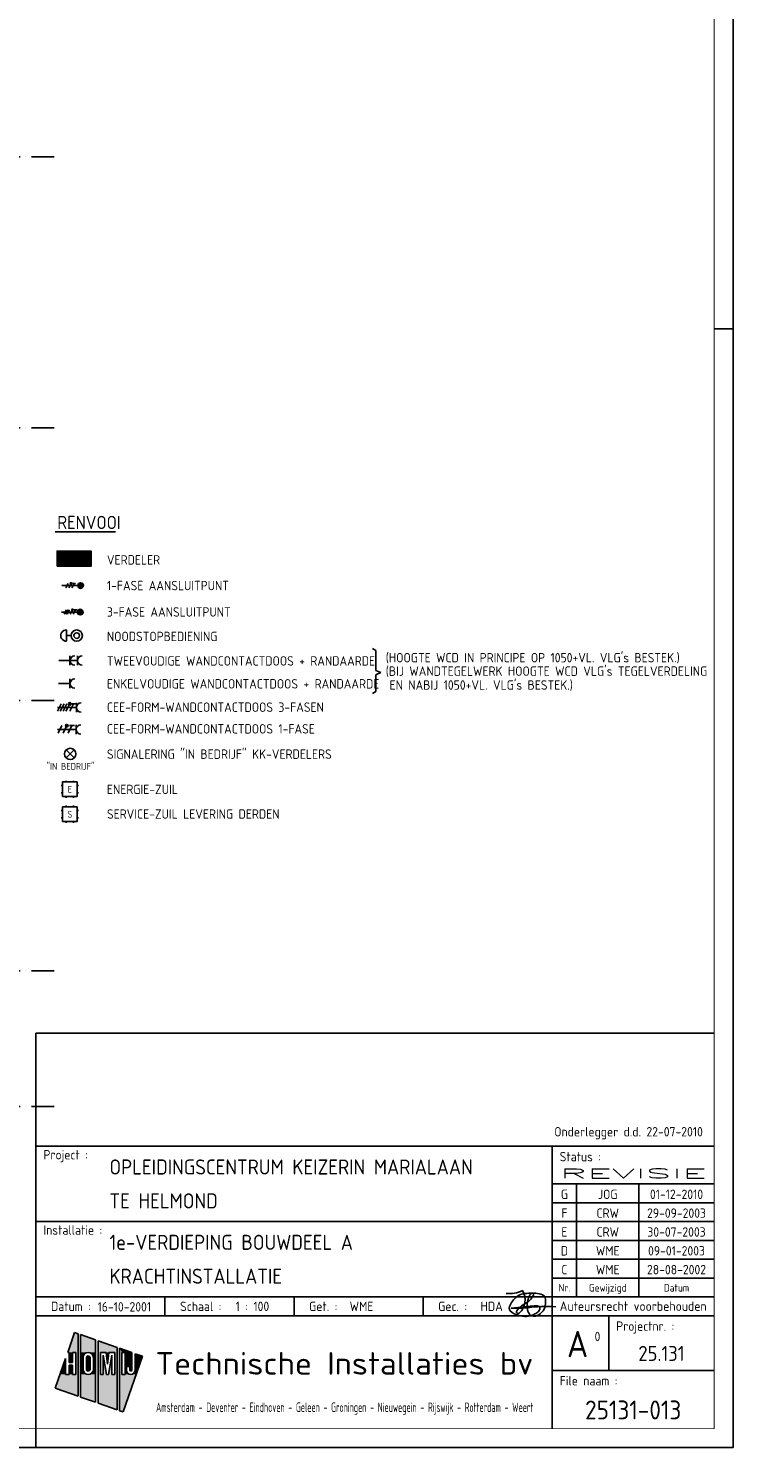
# Model space of a CAD drawing. Header units: millimetres. Extents: x -6587 to 112885, y 244 to 84344.
# Tile 29 of 50: x 93613 to 112885, y 244 to 37920. Entities that reach past the tile are written whole.
import ezdxf
from ezdxf.enums import TextEntityAlignment as Align

# ---------------------------------------------------------------- set-up
doc = ezdxf.new("R2010")
doc.units = ezdxf.units.MM
doc.header["$LTSCALE"] = 100
doc.linetypes.add('DASHDOT', pattern=[9, 6, -1.5, 0, -1.5])
doc.layers.get('0').update_dxf_attribs({"linetype": 'CONTINUOUS'})
for name, color, linetype in [('02-61-50-lijn050', 90, 'CONTINUOUS'), ('AL$7----_STRAMIEN', 1, 'DASHDOT'), ('EB6331--_ATTRIB', 2, 'CONTINUOUS'), ('EB6721--_ATTRIB', 2, 'CONTINUOUS'), ('EL62203-_KRACHT-WCD230', 3, 'CONTINUOUS'), ('EL62204-_KRACHT-ASP230', 3, 'CONTINUOUS'), ('EL62205-_KRACHT-KAST', 3, 'CONTINUOUS'), ('EL62208-_KRACHT-WCD400', 3, 'CONTINUOUS'), ('EL62209-_KRACHT-ASP400', 3, 'CONTINUOUS'), ('EL63103-_LICHT-WCD230V', 3, 'CONTINUOUS'), ('EL6331--_BELET230V', 3, 'CONTINUOUS'), ('EL6441--_DATACOM', 3, 'CONTINUOUS'), ('EL6721--_GEB-BEH-AUTO', 3, 'CONTINUOUS'), ('LIJN025', 10, 'CONTINUOUS'), ('LIJN050', 90, 'CONTINUOUS'), ('TEKST18', 210, 'CONTINUOUS'), ('TEKST25', 10, 'CONTINUOUS'), ('TEKST35', 50, 'CONTINUOUS'), ('TEKST50', 3, 'CONTINUOUS'), ('TEKST70', 130, 'CONTINUOUS')]:
    doc.layers.add(name, color=color, linetype=linetype)
doc.styles.add('1_8', font='iso', dxfattribs={"width": 0.7, "height": 1.8})
doc.styles.add('3_5', font='iso', dxfattribs={"height": 3.5})
doc.styles.add('HELV', font='ISO.SHX')
doc.styles.add('ISO', font='ISO.SHX')
doc.styles.add('MAATVOERING', font='iso.shx')
doc.styles.add('NORATT', font='isocp.shx')
doc.styles.add('ROMAND', font='romand')
doc.styles.get("Standard").update_dxf_attribs({"font": 'iso.shx'})

# ---------------------------------------------------------------- blocks, each defined once
blk = doc.blocks.new('A0-G')
at = {"layer": 'LIJN025'}
for p, q in [((1184, 297), (1189, 297)), ((1004, 80), (1184, 80)), ((1141, 80), (1141, 5)), ((1141, 70), (1184, 70)), ((1147.5, 70), (1147.5, 40)), ((1164, 70), (1164, 40)), ((1141, 65), (1184, 65)), ((1004, 60), (1141, 60)), ((1141, 60), (1184, 60)), ((1141, 55), (1184, 55)), ((1141, 50), (1184, 50)), ((1141, 45), (1184, 45)), ((1004, 40), (1184, 40)), ((1038.25, 35), (1038.25, 40)), ((1072.5, 35), (1072.5, 40)), ((1106.75, 35), (1106.75, 40)), ((1004, 35), (1184, 35)), ((1156, 35), (1156, 20.5)), ((1014.28, 30.55), (1012.44, 25.28)), ((1015.23, 30.22), (1014.28, 30.55)), ((1015.23, 13.64), (1015.23, 30.22)), ((1019.81, 28.62), (1015.85, 30)), ((1015.85, 30), (1015.85, 13.42)), ((1019.81, 12.03), (1019.81, 28.62)), ((1025.53, 26.61), (1020.49, 28.38)), ((1020.49, 28.38), (1020.49, 11.8)), ((1025.53, 10.03), (1025.53, 26.61)), ((1029.46, 25.24), (1026.21, 26.37)), ((1026.21, 26.37), (1026.21, 9.79)), ((1011.88, 23.67), (1009.11, 15.78)), ((1011.88, 19.41), (1011.88, 23.67)), ((1012.44, 25.28), (1012.78, 25.28)), ((1012.78, 25.28), (1012.78, 22.62)), ((1012.78, 22.62), (1013.68, 22.62)), ((1013.68, 25.28), (1014.58, 25.28)), ((1013.68, 22.62), (1013.68, 25.28)), ((1014.58, 25.28), (1014.58, 19.41)), ((1016.51, 23.91), (1016.61, 24.43)), ((1016.51, 20.8), (1016.51, 23.91)), ((1016.61, 24.43), (1016.9, 24.86)), ((1016.9, 24.86), (1017.35, 25.18)), ((1017.35, 25.18), (1017.88, 25.28)), ((1017.39, 23.89), (1017.46, 24.14)), ((1017.39, 20.81), (1017.39, 23.89)), ((1017.46, 24.14), (1017.63, 24.32)), ((1017.63, 24.32), (1017.89, 24.39)), ((1017.88, 25.28), (1018.41, 25.18)), ((1017.89, 24.39), (1018.13, 24.32)), ((1018.13, 24.32), (1018.31, 24.14)), ((1018.31, 24.14), (1018.38, 23.89)), ((1018.38, 23.89), (1018.38, 20.81)), ((1018.41, 25.18), (1018.85, 24.88)), ((1018.85, 24.88), (1019.14, 24.45)), ((1019.14, 24.45), (1019.25, 23.91)), ((1019.25, 23.91), (1019.25, 20.8)), ((1021.1, 19.41), (1021.1, 25.28)), ((1021.1, 25.28), (1022.62, 25.28)), ((1022.72, 19.41), (1021.87, 24.56)), ((1021.87, 24.56), (1021.87, 19.41)), ((1022.62, 25.28), (1023, 22.14)), ((1023, 22.14), (1023.38, 25.28)), ((1024.15, 24.56), (1023.29, 19.41)), ((1023.38, 25.28), (1024.92, 25.28)), ((1024.15, 19.41), (1024.15, 24.56)), ((1024.92, 25.28), (1024.92, 19.41)), ((1026.81, 19.41), (1026.81, 25.28)), ((1026.81, 25.28), (1027.69, 25.28)), ((1027.14, 9.47), (1032.31, 24.24)), ((1027.69, 25.28), (1027.69, 19.41)), ((1029.46, 20.62), (1029.46, 25.24)), ((1032.31, 24.24), (1030.31, 24.94)), ((1030.31, 24.94), (1030.31, 20.61)), ((1012.78, 19.41), (1011.88, 19.41)), ((1013.68, 21.86), (1012.78, 21.86)), ((1012.78, 21.86), (1012.78, 19.41)), ((1013.68, 19.41), (1013.68, 21.86)), ((1014.58, 19.41), (1013.68, 19.41)), ((1016.61, 20.28), (1016.51, 20.8)), ((1016.91, 19.82), (1016.61, 20.28)), ((1017.37, 19.52), (1016.91, 19.82)), ((1017.91, 19.41), (1017.37, 19.52)), ((1017.45, 20.57), (1017.39, 20.81)), ((1017.64, 20.38), (1017.45, 20.57)), ((1017.89, 20.32), (1017.64, 20.38)), ((1018.14, 20.38), (1017.89, 20.32)), ((1018.43, 19.53), (1017.91, 19.41)), ((1018.32, 20.56), (1018.14, 20.38)), ((1018.38, 20.81), (1018.32, 20.56)), ((1018.86, 19.83), (1018.43, 19.53)), ((1019.15, 20.26), (1018.86, 19.83)), ((1019.25, 20.8), (1019.15, 20.26)), ((1021.87, 19.41), (1021.1, 19.41)), ((1023.29, 19.41), (1022.72, 19.41)), ((1024.92, 19.41), (1024.15, 19.41)), ((1027.69, 19.41), (1026.81, 19.41)), ((1028.02, 20.61), (1028.02, 21.54)), ((1028.02, 21.54), (1028.88, 21.54)), ((1028.09, 20.16), (1028.02, 20.61)), ((1028.34, 19.76), (1028.09, 20.16)), ((1028.7, 19.5), (1028.34, 19.76)), ((1029.16, 19.41), (1028.7, 19.5)), ((1028.88, 21.54), (1028.88, 20.62)), ((1028.88, 20.62), (1028.97, 20.41)), ((1028.97, 20.41), (1029.17, 20.33)), ((1029.61, 19.5), (1029.16, 19.41)), ((1029.17, 20.33), (1029.37, 20.41)), ((1029.37, 20.41), (1029.46, 20.62)), ((1029.99, 19.77), (1029.61, 19.5)), ((1030.24, 20.17), (1029.99, 19.77)), ((1030.31, 20.61), (1030.24, 20.17)), ((1141, 20.5), (1184, 20.5)), ((1009.11, 15.78), (1015.23, 13.64)), ((1015.85, 13.42), (1019.81, 12.03)), ((1020.49, 11.8), (1025.53, 10.03)), ((1026.21, 9.79), (1027.14, 9.47)), ((1004, 0), (1004, 5))]:
    blk.add_line(p, q, dxfattribs=at)
blk.add_lwpolyline([(1189, 841), (1189, 0), (0, 0), (0, 841)], close=True, dxfattribs=at)
for points in [[(1012.44, 25.28), (1014.28, 30.55), (1015.23, 25.28), (1015.23, 30.22)], [(1015.85, 25.28), (1015.85, 30), (1019.81, 25.28), (1019.81, 28.62)], [(1020.49, 25.28), (1020.49, 28.38), (1025.53, 25.28), (1025.53, 26.61)], [(1026.21, 19.41), (1026.21, 26.37), (1026.81, 19.41), (1026.81, 25.28)], [(1026.81, 25.28), (1026.21, 26.37), (1027.69, 25.28), (1026.21, 26.37)], [(1027.69, 25.28), (1026.21, 26.37), (1029.46, 25.24), (1026.21, 26.37)], [(1010.39, 19.41), (1011.88, 23.67), (1011.88, 19.41), (1011.88, 23.67)], [(1012.78, 22.62), (1012.78, 25.28), (1013.68, 22.62), (1013.68, 25.28)], [(1014.58, 19.41), (1014.58, 25.28), (1015.23, 19.41), (1015.23, 25.28)], [(1015.85, 23.91), (1015.85, 25.28), (1016.51, 23.91), (1016.61, 24.43)], [(1016.61, 24.43), (1015.85, 25.28), (1016.9, 24.86), (1015.85, 25.28)], [(1016.9, 24.86), (1015.85, 25.28), (1017.35, 25.18), (1015.85, 25.28)], [(1017.35, 25.18), (1015.85, 25.28), (1017.88, 25.28), (1015.85, 25.28)], [(1015.85, 20.8), (1015.85, 23.91), (1016.51, 20.8), (1016.51, 23.91)], [(1017.39, 23.89), (1017.46, 24.14), (1018.38, 23.89), (1018.31, 24.14)], [(1017.39, 20.81), (1017.39, 23.89), (1018.38, 20.81), (1018.38, 23.89)], [(1017.46, 24.14), (1017.63, 24.32), (1018.31, 24.14), (1018.13, 24.32)], [(1017.63, 24.32), (1017.89, 24.39), (1018.13, 24.32), (1017.89, 24.39)], [(1018.41, 25.18), (1017.88, 25.28), (1018.41, 25.18), (1019.81, 25.28)], [(1018.85, 24.88), (1018.41, 25.18), (1018.85, 24.88), (1019.81, 25.28)], [(1019.14, 24.45), (1018.85, 24.88), (1019.14, 24.45), (1019.81, 25.28)], [(1019.25, 23.91), (1019.14, 24.45), (1019.81, 23.91), (1019.81, 25.28)], [(1019.25, 20.8), (1019.25, 23.91), (1019.81, 20.8), (1019.81, 23.91)], [(1020.49, 19.41), (1020.49, 25.28), (1021.1, 19.41), (1021.1, 25.28)], [(1021.87, 19.41), (1021.87, 24.56), (1022.72, 19.41), (1021.87, 24.56)], [(1023, 22.14), (1022.62, 25.28), (1023, 22.14), (1023.38, 25.28)], [(1023.29, 19.41), (1024.15, 24.56), (1024.15, 19.41), (1024.15, 24.56)], [(1024.92, 19.41), (1024.92, 25.28), (1025.53, 19.41), (1025.53, 25.28)], [(1027.69, 25.24), (1027.69, 25.28), (1029.46, 25.24)], [(1027.69, 21.54), (1027.69, 25.24), (1029.46, 21.54), (1029.46, 25.24)], [(1030.31, 20.61), (1030.31, 24.94), (1031.04, 20.61), (1032.31, 24.24)], [(1009.11, 15.78), (1010.39, 19.41), (1015.23, 13.64), (1015.23, 19.41)], [(1012.78, 19.41), (1012.78, 21.86), (1013.68, 19.41), (1013.68, 21.86)], [(1015.85, 19.41), (1015.85, 20.8), (1015.85, 19.41), (1016.51, 20.8)], [(1015.85, 19.41), (1016.51, 20.8), (1015.85, 19.41), (1016.61, 20.28)], [(1015.85, 19.41), (1016.61, 20.28), (1015.85, 19.41), (1016.91, 19.82)], [(1015.85, 19.41), (1016.91, 19.82), (1015.85, 19.41), (1017.37, 19.52)], [(1015.85, 19.41), (1017.37, 19.52), (1015.85, 19.41), (1017.91, 19.41)], [(1015.85, 13.42), (1015.85, 19.41), (1019.81, 12.03), (1019.81, 19.41)], [(1017.45, 20.57), (1017.39, 20.81), (1018.32, 20.56), (1018.38, 20.81)], [(1017.64, 20.38), (1017.45, 20.57), (1018.14, 20.38), (1018.32, 20.56)], [(1017.89, 20.32), (1017.64, 20.38), (1017.89, 20.32), (1018.14, 20.38)], [(1017.91, 19.41), (1018.43, 19.53), (1017.91, 19.41), (1019.81, 19.41)], [(1018.43, 19.53), (1018.86, 19.83), (1018.43, 19.53), (1019.81, 19.41)], [(1018.86, 19.83), (1019.15, 20.26), (1018.86, 19.83), (1019.81, 19.41)], [(1019.81, 19.41), (1019.15, 20.26), (1019.81, 20.8), (1019.25, 20.8)], [(1020.49, 11.8), (1020.49, 19.41), (1025.53, 10.03), (1025.53, 19.41)], [(1026.21, 9.79), (1026.21, 19.41), (1027.14, 9.47), (1030.62, 19.41)], [(1027.69, 19.41), (1027.69, 21.54), (1028.02, 20.61), (1028.02, 21.54)], [(1027.69, 19.41), (1028.02, 20.61), (1027.69, 19.41), (1028.09, 20.16)], [(1027.69, 19.41), (1028.09, 20.16), (1027.69, 19.41), (1028.34, 19.76)], [(1027.69, 19.41), (1028.34, 19.76), (1027.69, 19.41), (1028.7, 19.5)], [(1027.69, 19.41), (1028.7, 19.5), (1027.69, 19.41), (1029.16, 19.41)], [(1028.02, 20.61), (1028.02, 21.54), (1028.09, 20.16), (1028.02, 20.61)], [(1028.88, 20.62), (1028.88, 21.54), (1028.97, 20.41), (1028.88, 21.54)], [(1028.97, 20.41), (1028.88, 21.54), (1029.17, 20.33), (1028.88, 21.54)], [(1029.17, 20.33), (1028.88, 21.54), (1029.37, 20.41), (1028.88, 21.54)], [(1029.37, 20.41), (1028.88, 21.54), (1029.46, 20.62), (1028.88, 21.54)], [(1029.46, 20.62), (1028.88, 21.54), (1029.46, 20.62), (1029.46, 21.54)], [(1029.16, 19.41), (1030.62, 19.41), (1029.61, 19.5), (1030.62, 19.41)], [(1030.62, 19.41), (1029.61, 19.5), (1030.62, 19.41), (1029.99, 19.77)], [(1030.62, 19.41), (1029.99, 19.77), (1031.04, 20.61), (1030.24, 20.17)], [(1030.24, 20.17), (1030.31, 20.61), (1030.24, 20.17), (1031.04, 20.61)]]:
    blk.add_solid(points, dxfattribs=at)
at = {"layer": 'LIJN050'}
for p, q in [((1184, 110), (1004, 110)), ((1004, 110), (1004, 5))]:
    blk.add_line(p, q, dxfattribs=at)
at = {"layer": 'LIJN050', "const_width": 0.2}
blk.add_lwpolyline([(1184, 836), (25, 836), (25, 5), (1184, 5)], close=True, dxfattribs=at)
at = {"layer": 'TEKST18', "style": 'ISO'}
for s, p in [('Nr.', (1144.25, 41.43)), ('Gewijzigd', (1155.75, 41.43)), ('Datum', (1174, 41.43))]:
    blk.add_text(s, height=2, dxfattribs=at).set_placement(p, align=Align.CENTER)
at = {"layer": 'TEKST18', "style": 'ISO', "width": 0.67468}
blk.add_text('Amsterdam - Deventer - Eindhoven - Geleen - Groningen - Nieuwegein - Rijswijk - Rotterdam - Weert', height=2.5, dxfattribs=at).set_placement((1035.88, 9.47), (1136, 9.47), align=Align.FIT)
at = {"layer": 'TEKST25', "style": 'ISO'}
for s, p in [('Project :', (1006, 76.5)), ('Status :', (1143, 76)), ('Installatie :', (1006, 56.5)), ('Datum :', (1008, 36.25)), ('Schaal :', (1042.25, 36.25)), ('Get. :', (1076.5, 36.25)), ('Gec. :', (1110.75, 36.25)), ('Projectnr. :', (1158, 31)), ('File naam :', (1143, 16.5))]:
    blk.add_text(s, height=2.5, dxfattribs=at).set_placement(p)
at = {"layer": 'TEKST25', "style": 'ISO', "width": 1.015814}
blk.add_text('Auteursrecht voorbehouden', height=2.5, dxfattribs=at).set_placement((1143, 36.3), (1182, 36.3), align=Align.FIT)
at = {"layer": 'TEKST25', "style": 'ROMAND', "width": 2.899115}
blk.add_attdef('STATUS', text='', height=2.5, dxfattribs=at).set_placement((1143, 71.5), (1182, 71.5), align=Align.FIT)
at = {"layer": 'TEKST25', "style": 'ISO'}
for tag, p in [('E', (1144.25, 66)), ('NAAM-E', (1155.75, 66)), ('DATUM-E', (1174, 66)), ('D', (1144.25, 61)), ('NAAM-D', (1155.75, 61)), ('DATUM-D', (1174, 61)), ('C', (1144.25, 56)), ('NAAM-C', (1155.75, 56)), ('DATUM-C', (1174, 56)), ('B', (1144.25, 51)), ('NAAM-B', (1155.75, 51)), ('DATUM-B', (1174, 51)), ('A', (1144.25, 46)), ('NAAM-A', (1155.75, 46)), ('DATUM-A', (1174, 46))]:
    blk.add_attdef(tag, text='', height=2.5, dxfattribs=at).set_placement(p, align=Align.CENTER)
for tag, p in [('DATUM', (1021.75, 36.25)), ('SCHAAL', (1057, 36.25)), ('GETEKEND', (1087.25, 36.25)), ('GECONTOL.', (1122, 36.25)), ('FORMAAT', (1152.25, 28.25))]:
    blk.add_attdef(tag, p, '', height=2.5, dxfattribs=at)
at = {"layer": 'TEKST35', "style": 'ISO'}
for tag, p in [('PROJECT', (1023.5, 72.5)), ('PLAATS', (1023.5, 63.5)), ('INSTALLATIE-REGEL1', (1023.5, 52.5)), ('INSTALLATIE-REGEL2', (1023.5, 43.5))]:
    blk.add_attdef(tag, p, '', height=4, dxfattribs=at)
blk.add_attdef('PROJ.NR.', text='', height=4, dxfattribs=at).set_placement((1170, 23), align=Align.CENTER)
at = {"layer": 'TEKST50', "style": 'HELV', "width": 1.169753}
blk.add_text('Technische Installaties bv', height=6, dxfattribs=at).set_placement((1035.72, 19.36), (1135.99, 19.36), align=Align.FIT)
at = {"layer": 'TEKST50', "style": 'ISO'}
blk.add_attdef('FILE-NAAM', text='', height=5, dxfattribs=at).set_placement((1162.5, 7.5), align=Align.CENTER)
at = {"layer": 'TEKST70', "style": 'HELV'}
blk.add_text('A', height=7, dxfattribs=at).set_placement((1147.75, 24), align=Align.CENTER)
blk = doc.blocks.new('PRHDA')
at = {"layer": '02-61-50-lijn050', "color": 50, "linetype": 'ByBlock', "flags": 128}
blk.add_lwpolyline([(-70, 246, 0.043806), (-705, 234, -0.031193), (-1253, 209), (-809, 257, 0.003454), (-595, 274, -0.231177), (-497, 236, -0.175519), (-494, 194, -0.153375), (-552, 106, -0.056813), (-651, 43, -0.100205), (-852, -8, -0.16296), (-1242, 100, -0.379529), (-1301, 251, -0.14016), (-1100, 518, -0.143334), (-940, 590, -0.06258), (-558, 601, -0.12688), (-385, 542, -0.169413), (-357, 496, -0.095564), (-353, 276, -0.080055), (-384, 187, -0.126486), (-523, 35, -0.214891), (-713, 6, -0.203106), (-762, 34, -0.121177), (-821, 172, -0.121604), (-801, 453, -0.010614), (-783, 511, -0.021915), (-760, 562, -0.15615), (-707, 606, -0.050224), (-686, 611, -0.295436), (-670, 603, -0.250173), (-667, 558, -0.167384), (-891, 324, 0.121525), (-1106, 142, 0.14194), (-1116, 115, 0.153562), (-1114, 98, 0.520832), (-1040, 81, 0.362036), (-958, 675, -0.145439), (-1391, 601)], format="xyb", dxfattribs=at)
blk = doc.blocks.new('ES2X2')
at = {"color": 1}
for p, q in [((-0.72, -0.21), (-0.72, 0.11)), ((-0.64, -0.25), (-0.64, 0.15)), ((-0.6, 1.15), (-0.6, 0.35)), ((-0.6, 0.75), (0.6, 0.15)), ((-0.56, -0.25), (-0.56, 0.15)), ((-0.48, -0.21), (-0.48, 0.11)), ((-0.6, -0.05), (0.6, -0.65)), ((-0.6, -0.85), (0.6, -1.45)), ((-0.6, -1.25), (0.6, -1.85)), ((-0.6, -1.65), (0.6, -2.25))]:
    blk.add_line(p, q, dxfattribs=at)
for p, q in [((-0.45, 1.4), (-0.45, 2.6)), ((-0.15, 1.27), (-0.15, 2.73)), ((0, 1.25), (0, -3)), ((0.15, 1.27), (0.15, 2.73)), ((0.45, 1.4), (0.45, 2.6))]:
    blk.add_line(p, q)
blk.add_circle((-0.6, -0.05), 0.2, dxfattribs=at)
blk.add_circle((0, 2), 0.75)
at = {"style": '1_8'}
for tag, flags, p in [('VERMOGEN', 9, (-2.5, 4.5)), ('GROEP', 8, (0, 4.5)), ('SCHAK', 8, (2.5, 4.5)), ('KAST', 9, (7, 4.5)), ('DOEL', 8, (-2.5, 1))]:
    blk.add_attdef(tag, text='', height=1.8, rotation=90, dxfattribs=dict(at, flags=flags)).set_placement(p, align=Align.MIDDLE_LEFT)
at = {"style": '1_8', "flags": 8}
blk.add_attdef('TAL', text='', height=1.8, rotation=90, dxfattribs=at).set_placement((2.5, 4.5), align=Align.MIDDLE_CENTER)
at = {"style": '1_8', "flags": 9}
blk.add_attdef('M_CODE', text='', height=1.8, dxfattribs=at).set_placement((0, 0), align=Align.MIDDLE_CENTER)
blk = doc.blocks.new('ES1116A2')
for p, q in [((-1.5, 0.75), (-1.75, 0.75)), ((-0.75, 1.5), (-0.75, 1.75)), ((0.75, 1.5), (0.75, 1.75)), ((1.5, 0.75), (1.75, 0.75)), ((-1.5, -0.75), (-1.75, -0.75)), ((-0.75, -1.5), (-0.75, -1.75)), ((0.75, -1.5), (0.75, -1.75)), ((1.5, -0.75), (1.75, -0.75))]:
    blk.add_line(p, q)
blk.add_lwpolyline([(-1.5, -1.5), (1.5, -1.5), (1.5, 1.5), (-1.5, 1.5)], close=True)
at = {"style": '1_8', "flags": 8}
for tag, p in [('NUMMER', (0, 3)), ('CODE', (0, 0))]:
    blk.add_attdef(tag, text='', height=1.8, dxfattribs=at).set_placement(p, align=Align.MIDDLE)
blk.add_attdef('M_CODE', text='', height=1.8, dxfattribs=at).set_placement((0, 0), align=Align.MIDDLE_CENTER)
blk = doc.blocks.new('ES081001')
for p, q in [((1.06, -1.06), (-1.06, 1.06)), ((-1.06, -1.06), (1.06, 1.06))]:
    blk.add_line(p, q)
blk.add_circle((0, 0), 1.5)
at = {"color": 2, "style": '1_8', "flags": 8}
for tag, p in [('NUMMER', (0, 5.5)), ('CODE', (0, 3))]:
    blk.add_attdef(tag, text='', height=1.8, dxfattribs=at).set_placement(p, align=Align.MIDDLE)
at = {"style": '1_8', "flags": 8}
blk.add_attdef('M_CODE', text='', height=1.8, dxfattribs=at).set_placement((0, 0), align=Align.MIDDLE_CENTER)
blk = doc.blocks.new('ES2W2A')
at = {"color": 0}
for p, q in [((-1.25, 2), (1.25, 2)), ((0, 2), (0, -3))]:
    blk.add_line(p, q, dxfattribs=at)
at = {"color": 1}
for p, q in [((-1, 1.5), (-1, 0.17)), ((-1, 0.83), (1, -0.17)), ((-1.2, -0.77), (-1.2, -0.23)), ((-1.07, -0.83), (-1.07, -0.17)), ((-1, -0.5), (1, -1.5)), ((-1, -1.83), (1, -2.83)), ((-0.93, -0.83), (-0.93, -0.17)), ((-0.8, -0.77), (-0.8, -0.23))]:
    blk.add_line(p, q, dxfattribs=at)
blk.add_circle((-1, -0.5), 0.333, dxfattribs=at)
at = {"color": 0}
blk.add_arc((0, 3.25), 1.25, 180, 0, dxfattribs=at)
at = {"style": '1_8'}
for tag, flags, p in [('VERMOGEN', 9, (-2.5, 5)), ('GROEP', 8, (0, 5)), ('SCHAK', 8, (2.5, 5)), ('GELIJK', 9, (5, 5)), ('KAST', 9, (7, 5)), ('TAL', 8, (2.5, 5))]:
    blk.add_attdef(tag, text='', height=1.8, rotation=90, dxfattribs=dict(at, flags=flags)).set_placement(p, align=Align.MIDDLE_CENTER)
at = {"style": '1_8', "width": 0.7, "flags": 8}
blk.add_attdef('DOEL', text='', height=1.8, rotation=90, dxfattribs=at).set_placement((-2.5, 5), align=Align.MIDDLE_LEFT)
at = {"style": '1_8', "flags": 9}
blk.add_attdef('M_CODE', text='', height=1.8, dxfattribs=at).set_placement((0, 0), align=Align.MIDDLE_CENTER)
blk = doc.blocks.new('ES3W1A')
for p, q in [((1.25, 0), (-1.25, 0)), ((1.25, 0), (-1.25, 0)), ((0, 0), (0, -3)), ((0, 0), (0, -3))]:
    blk.add_line(p, q)
blk.add_arc((0, 1.25), 1.25, 180, 0)
blk.add_arc((0, 1.25), 1.25, 180, 0)
for tag, style, flags, p in [('VERMOGEN', 'NORATT', 9, (-2.5, 3)), ('VERMOGEN', '1_8', 9, (-2.5, 3)), ('GROEP', 'NORATT', 8, (0, 3)), ('GROEP', '1_8', 8, (0, 3)), ('SCHAK', 'NORATT', 8, (2.5, 3)), ('SCHAK', '1_8', 8, (2.5, 3)), ('TAL', 'NORATT', 8, (2.5, 3)), ('TAL', '1_8', 8, (2.5, 3)), ('GELIJK', 'NORATT', 9, (5, 3)), ('GELIJK', '1_8', 9, (5, 3)), ('KAST', 'NORATT', 9, (7, 3)), ('KAST', '1_8', 9, (7, 3))]:
    blk.add_attdef(tag, text='', height=1.8, rotation=90, dxfattribs=dict(style=style, flags=flags)).set_placement(p, align=Align.MIDDLE_CENTER)
at = {"width": 0.7, "flags": 8}
for style in ['NORATT', '1_8']:
    blk.add_attdef('DOEL', text='', height=1.8, rotation=90, dxfattribs=dict(at, style=style)).set_placement((-2.5, 3), align=Align.MIDDLE_LEFT)
at = {"flags": 9}
for style in ['NORATT', '1_8']:
    blk.add_attdef('M_CODE', text='', height=1.8, dxfattribs=dict(at, style=style)).set_placement((0, 0), align=Align.MIDDLE_CENTER)
blk = doc.blocks.new('ES111454')
for p, q in [((3.38, 5.7), (6.38, 5.7)), ((4.88, 5.7), (4.88, 4.53))]:
    blk.add_line(p, q)
for radius in [1.5, 0.75]:
    blk.add_circle((4.9, 3.01), radius)
blk.add_arc((4.88, 5.73), 1.5, 358.854, 181.146)
at = {"style": '1_8'}
for tag, flags, p in [('NUMMER', 8, (4.9, 8.51)), ('M_CODE', 9, (4.9, 3.01)), ('CODE', 8, (4.9, 6.01))]:
    blk.add_attdef(tag, text='', height=2, dxfattribs=dict(at, flags=flags)).set_placement(p, align=Align.MIDDLE)
blk = doc.blocks.new('ES3X2')
at = {"color": 210}
for p, q in [((-0.6, 0.65), (-0.6, -0.15)), ((-0.6, 0.25), (0.6, -0.35)), ((-0.72, -0.71), (-0.72, -0.39)), ((-0.64, -0.75), (-0.64, -0.35)), ((-0.6, -0.55), (0.6, -1.15)), ((-0.6, -1.35), (0.6, -1.95)), ((-0.56, -0.75), (-0.56, -0.35)), ((-0.48, -0.71), (-0.48, -0.39))]:
    blk.add_line(p, q, dxfattribs=at)
for p, q in [((-0.45, 1.4), (-0.45, 2.6)), ((-0.15, 1.27), (-0.15, 2.73)), ((0, 1.25), (0, -3)), ((0.15, 1.27), (0.15, 2.73)), ((0.45, 1.4), (0.45, 2.6))]:
    blk.add_line(p, q)
blk.add_circle((0, 2), 0.75)
blk.add_circle((-0.6, -0.55), 0.2, dxfattribs=at)
at = {"style": '1_8'}
for tag, flags, p in [('VERMOGEN', 9, (-2.5, 4.5)), ('GROEP', 8, (0, 4.5)), ('SCHAK', 8, (2.5, 4.5)), ('KAST', 9, (7, 4.5)), ('DOEL', 8, (-2.5, 1))]:
    blk.add_attdef(tag, text='', height=1.8, rotation=90, dxfattribs=dict(at, flags=flags)).set_placement(p, align=Align.MIDDLE_LEFT)
at = {"style": '1_8', "flags": 8}
blk.add_attdef('TAL', text='', height=1.8, rotation=90, dxfattribs=at).set_placement((2.5, 4.5), align=Align.MIDDLE_CENTER)
at = {"style": '1_8', "flags": 9}
blk.add_attdef('M_CODE', text='', height=1.8, dxfattribs=at).set_placement((0, 0), align=Align.MIDDLE_CENTER)
blk = doc.blocks.new('ES111261')
for p, q in [((-5, 1.75), (5, 1.75)), ((-5, 1.5), (5, 1.5)), ((-5, 1.25), (5, 1.25)), ((-5, 1), (5, 1)), ((-5, 0.75), (5, 0.75)), ((-5, 0.5), (5, 0.5)), ((-5, 0.25), (5, 0.25)), ((-5, 0), (5, 0)), ((-5, -0.25), (5, -0.25)), ((-5, -0.5), (5, -0.5)), ((-5, -0.75), (5, -0.75)), ((-5, -1), (5, -1)), ((-5, -1.25), (5, -1.25)), ((-5, -1.5), (5, -1.5)), ((-5, -1.75), (5, -1.75)), ((-5, -2), (5, -2))]:
    blk.add_line(p, q)
blk.add_lwpolyline([(-5, -2), (5, -2), (5, 2), (-5, 2)], close=True)
for tag, height, style, flags, p in [('GROEPI', 1.8, '1_8', 9, (0, 9.5)), ('GROEP', 1.8, '1_8', 8, (0, 7.5)), ('CODE', 3.5, '3_5', 8, (0, 4.5)), ('M_CODE', 1.8, '1_8', 9, (0, 0)), ('KAST', 1.8, '1_8', 9, (0, -3.5)), ('VERMOGEN', 1.8, '1_8', 9, (0, -5.5)), ('DOEL', 1.8, '1_8', 9, (0, -7.5)), ('VERMOGENI', 1.8, '1_8', 9, (0, -9.5)), ('DOELI', 1.8, '1_8', 9, (0, -11.5))]:
    blk.add_attdef(tag, text='', height=height, dxfattribs=dict(style=style, flags=flags)).set_placement(p, align=Align.MIDDLE_CENTER)
at = {"style": '1_8', "flags": 9}
blk.add_attdef('RUIMTE', text='', height=1.8, dxfattribs=at).set_placement((0, -9.5), align=Align.MIDDLE)
blk = doc.blocks.new('ES2W4A')
at = {"color": 0}
for p, q in [((-1.25, 2), (1.25, 2)), ((0, 2), (0, -3))]:
    blk.add_line(p, q, dxfattribs=at)
at = {"color": 1}
for p, q in [((-1.2, -0.02), (-1.2, 0.52)), ((-1.07, -0.08), (-1.07, 0.58)), ((-1, 1.75), (-1, 0.75)), ((-1, 1.25), (1, 0.25)), ((-1, 0.25), (1, -0.75)), ((-0.93, -0.08), (-0.93, 0.58)), ((-0.8, -0.02), (-0.8, 0.52)), ((-1, -0.5), (1, -1.5)), ((-1, -1.25), (1, -2.25)), ((-1, -2), (1, -3))]:
    blk.add_line(p, q, dxfattribs=at)
blk.add_circle((-1, 0.25), 0.333, dxfattribs=at)
at = {"color": 0}
blk.add_arc((0, 3.25), 1.25, 180, 0, dxfattribs=at)
at = {"style": '1_8'}
for tag, flags, p in [('VERMOGEN', 9, (-3.75, 5.5)), ('DOEL', 8, (-1.25, 5.5)), ('GROEP', 8, (1.25, 5.5)), ('KAST', 9, (3.75, 5.5)), ('TAL', 8, (-3.75, 5.5))]:
    blk.add_attdef(tag, text='', height=1.8, rotation=90, dxfattribs=dict(at, flags=flags)).set_placement(p, align=Align.MIDDLE_LEFT)
at = {"color": 0, "style": '1_8', "width": 0.7, "flags": 8}
blk.add_attdef('SCHAK', text='', height=1.8, rotation=90, dxfattribs=at).set_placement((3.75, 4.25), align=Align.MIDDLE_LEFT)
at = {"style": '1_8', "flags": 9}
blk.add_attdef('M_CODE', text='', height=1.8, dxfattribs=at).set_placement((0, 0), align=Align.MIDDLE_CENTER)
blk = doc.blocks.new('ES3W2A')
for p, q in [((1.25, 2), (-1.25, 2)), ((1.25, 2), (-1.25, 2)), ((1.25, 0), (-1.25, 0)), ((1.25, 0), (-1.25, 0)), ((0, 2), (0, -3)), ((0, 2), (0, -3))]:
    blk.add_line(p, q)
for centre in [(0, 3.25), (0, 3.25), (0, 1.25), (0, 1.25)]:
    blk.add_arc(centre, 1.25, 180, 0)
for tag, style, flags, p in [('VERMOGEN', 'NORATT', 9, (-2.5, 5)), ('VERMOGEN', '1_8', 9, (-2.5, 5)), ('GROEP', 'NORATT', 8, (0, 5)), ('GROEP', '1_8', 8, (0, 5)), ('SCHAK', 'NORATT', 8, (2.5, 5)), ('SCHAK', '1_8', 8, (2.5, 5)), ('GELIJK', 'NORATT', 9, (5, 5)), ('GELIJK', '1_8', 9, (5, 5)), ('KAST', 'NORATT', 9, (7, 5)), ('KAST', '1_8', 9, (7, 5)), ('TAL', 'NORATT', 8, (2.5, 5)), ('TAL', '1_8', 8, (2.5, 5))]:
    blk.add_attdef(tag, text='', height=1.8, rotation=90, dxfattribs=dict(style=style, flags=flags)).set_placement(p, align=Align.MIDDLE_CENTER)
at = {"width": 0.7, "flags": 8}
for style in ['NORATT', '1_8']:
    blk.add_attdef('DOEL', text='', height=1.8, rotation=90, dxfattribs=dict(at, style=style)).set_placement((-2.5, 5), align=Align.MIDDLE_LEFT)
at = {"flags": 9}
for style in ['NORATT', '1_8']:
    blk.add_attdef('M_CODE', text='', height=1.8, dxfattribs=dict(at, style=style)).set_placement((0, 0), align=Align.MIDDLE_CENTER)
blk = doc.blocks.new('OPMHOOGTEWCD')
at = {"layer": 'LIJN025'}
for p, q in [((7919, 269, -1050), (7832, 321, -1050)), ((7919, 269, -1050), (7919, -259, -1050)), ((7919, -259, -1050), (8047, -317, -1050)), ((8047, -317, -1050), (7919, -375, -1050)), ((7919, -375, -1050), (7919, -817, -1050)), ((7919, -817, -1050), (7832, -869, -1050))]:
    blk.add_line(p, q, dxfattribs=at)
at = {"layer": 'TEKST25'}
for s, p in [("(HOOGTE WCD IN PRINCIPE OP 1050+VL. VLG's BESTEK.)", (8179, -47, -1050)), ("(BIJ WANDTEGELWERK HOOGTE WCD VLG's TEGELVERDELING ", (8179, -404, -1050)), ("EN NABIJ 1050+VL. VLG's BESTEK.)", (8281, -773, -1050))]:
    blk.add_text(s, height=250, dxfattribs=at).set_placement(p)

msp = doc.modelspace()

# ---------------------------------------------------------------- linework, layer by layer
at = {"layer": 'AL$7----_STRAMIEN', "color": 1}
for p, q in [((94298.3, 34506.8), (16060, 34506.8)), ((94298.3, 27314.6), (16060, 27314.6)), ((94298.3, 20073.8), (16060, 20073.8)), ((94298.3, 12904.9), (16060, 12904.9)), ((94298.3, 9298.7), (16060, 9298.7))]:
    msp.add_line(p, q, dxfattribs=at)
at = {"layer": 'LIJN025'}
msp.add_line((94327, 24556.6), (95928.5, 24556.6), dxfattribs=at)

# ---------------------------------------------------------------- block references
ref = msp.add_blockref('A0-G', (-6587, 243.8), dxfattribs=dict(xscale=100, yscale=100, zscale=100))
ref.add_attrib('PROJECT', 'OPLEIDINGSCENTRUM KEIZERIN MARIALAAN', (95763, 7493.8), dxfattribs={"layer": 'TEKST35', "height": 400, "style": 'ISO'})
ref.add_attrib('PLAATS', 'TE HELMOND', (95763, 6593.8), dxfattribs={"layer": 'TEKST35', "height": 400, "style": 'ISO'})
ref.add_attrib('INSTALLATIE-REGEL1', '1e-VERDIEPING BOUWDEEL A ', (95763, 5493.8), dxfattribs={"layer": 'TEKST35', "height": 400, "style": 'ISO'})
ref.add_attrib('INSTALLATIE-REGEL2', 'KRACHTINSTALLATIE', (95763, 4593.8), dxfattribs={"layer": 'TEKST35', "height": 400, "style": 'ISO'})
ref.add_attrib('PROJ.NR.', '25.131', dxfattribs={"layer": 'TEKST35', "height": 400, "style": 'ISO'}).set_placement((110413, 2543.8), align=Align.CENTER)
ref.add_attrib('FILE-NAAM', '25131-013', dxfattribs={"layer": 'TEKST50', "height": 500, "style": 'ISO'}).set_placement((109663, 993.8), align=Align.CENTER)
ref.add_attrib('DATUM', '16-10-2001', (95448.5, 3856.7), dxfattribs={"layer": 'TEKST25', "height": 250, "style": 'ISO'})
ref.add_attrib('SCHAAL', '1 : 100', (99113, 3868.8), dxfattribs={"layer": 'TEKST25', "height": 250, "style": 'ISO'})
ref.add_attrib('GETEKEND', 'WME', (102138, 3868.8), dxfattribs={"layer": 'TEKST25', "height": 250, "style": 'ISO'})
ref.add_attrib('GECONTOL.', 'HDA', (105613, 3868.8), dxfattribs={"layer": 'TEKST25', "height": 250, "style": 'ISO'})
ref.add_attrib('STATUS', 'REVISIE', dxfattribs={"layer": 'TEKST25', "height": 250, "style": 'ROMAND', "width": 2.899115}).set_placement((107713, 7393.8), (111613, 7393.8), align=Align.FIT)
ref.add_attrib('FORMAAT', '0', (108638, 3068.8), dxfattribs={"layer": 'TEKST25', "height": 250, "style": 'ISO'})
ref.add_attrib('A', 'C', dxfattribs={"layer": 'TEKST25', "height": 250, "style": 'ISO'}).set_placement((107838, 4843.8), align=Align.CENTER)
ref.add_attrib('NAAM-A', 'WME', dxfattribs={"layer": 'TEKST25', "height": 250, "style": 'ISO'}).set_placement((108988, 4843.8), align=Align.CENTER)
ref.add_attrib('DATUM-A', '28-08-2002', dxfattribs={"layer": 'TEKST25', "height": 250, "style": 'ISO'}).set_placement((110813, 4843.8), align=Align.CENTER)
ref.add_attrib('B', 'D', dxfattribs={"layer": 'TEKST25', "height": 250, "style": 'ISO'}).set_placement((107838, 5343.8), align=Align.CENTER)
ref.add_attrib('NAAM-B', 'WME', dxfattribs={"layer": 'TEKST25', "height": 250, "style": 'ISO'}).set_placement((108988, 5343.8), align=Align.CENTER)
ref.add_attrib('DATUM-B', '09-01-2003', dxfattribs={"layer": 'TEKST25', "height": 250, "style": 'ISO'}).set_placement((110813, 5343.8), align=Align.CENTER)
ref.add_attrib('C', 'E', dxfattribs={"layer": 'TEKST25', "height": 250, "style": 'ISO'}).set_placement((107838, 5843.8), align=Align.CENTER)
ref.add_attrib('NAAM-C', 'CRW', dxfattribs={"layer": 'TEKST25', "height": 250, "style": 'ISO'}).set_placement((108988, 5843.8), align=Align.CENTER)
ref.add_attrib('DATUM-C', '30-07-2003', dxfattribs={"layer": 'TEKST25', "height": 250, "style": 'ISO'}).set_placement((110813, 5843.8), align=Align.CENTER)
ref.add_attrib('D', 'F', dxfattribs={"layer": 'TEKST25', "height": 250, "style": 'ISO'}).set_placement((107838, 6343.8), align=Align.CENTER)
ref.add_attrib('NAAM-D', 'CRW', dxfattribs={"layer": 'TEKST25', "height": 250, "style": 'ISO'}).set_placement((108988, 6343.8), align=Align.CENTER)
ref.add_attrib('DATUM-D', '29-09-2003', dxfattribs={"layer": 'TEKST25', "height": 250, "style": 'ISO'}).set_placement((110813, 6343.8), align=Align.CENTER)
ref.add_attrib('E', 'G', dxfattribs={"layer": 'TEKST25', "height": 250, "style": 'ISO'}).set_placement((107838, 6843.8), align=Align.CENTER)
ref.add_attrib('NAAM-E', 'JOG', dxfattribs={"layer": 'TEKST25', "height": 250, "style": 'ISO'}).set_placement((108988, 6843.8), align=Align.CENTER)
ref.add_attrib('DATUM-E', '01-12-2010', dxfattribs={"layer": 'TEKST25', "height": 250, "style": 'ISO'}).set_placement((110813, 6843.8), align=Align.CENTER)
at = {"layer": 'EL62203-_KRACHT-WCD230', "xscale": 100, "yscale": 100, "zscale": 100, "rotation": 270}
msp.add_blockref('ES3W2A', (94716.9, 21136, 1050), dxfattribs=at)
at = {"layer": 'EL62204-_KRACHT-ASP230', "xscale": 100, "yscale": 100, "zscale": 100, "rotation": 270}
msp.add_blockref('ES3X2', (94800, 23126.3), dxfattribs=at)
at = {"layer": 'EL62205-_KRACHT-KAST', "xscale": 90, "yscale": 100, "zscale": 100}
msp.add_blockref('ES111261', (94826, 23843.3), dxfattribs=at)
at = {"layer": 'EL62208-_KRACHT-WCD400', "xscale": 100, "yscale": 100, "zscale": 100, "rotation": 270}
msp.add_blockref('ES2W4A', (94685.3, 19890, 1050), dxfattribs=at)
at = {"layer": 'EL62209-_KRACHT-ASP400', "xscale": 100, "yscale": 100, "zscale": 100, "rotation": 270}
msp.add_blockref('ES2X2', (94789.5, 22426.3), dxfattribs=at)
at = {"layer": 'EL63103-_LICHT-WCD230V', "xscale": 100, "yscale": 100, "zscale": 100, "rotation": 270}
for name, p in [('ES3W1A', (94716.3, 20526.3)), ('ES2W2A', (94682.6, 19309.4))]:
    msp.add_blockref(name, p, dxfattribs=at)
at = {"layer": 'EL6331--_BELET230V'}
ref = msp.add_blockref('ES081001', (94722.6, 18657.7), dxfattribs=dict(at, xscale=100, yscale=100, zscale=100))
ref.add_attrib('CODE', '"IN BEDRIJF"', dxfattribs={"layer": 'EB6331--_ATTRIB', "color": 1, "height": 180, "style": '1_8', "flags": 8}).set_placement((94730.5, 18346.7), align=Align.MIDDLE)
at = {"layer": 'EL6441--_DATACOM', "color": 3, "xscale": -100, "yscale": 100, "zscale": 100, "rotation": 90}
msp.add_blockref('ES111454', (95196, 22289.3), dxfattribs=at)
at = {"layer": 'EL6721--_GEB-BEH-AUTO'}
ref = msp.add_blockref('ES1116A2', (94711.8, 17719.8), dxfattribs=dict(at, xscale=130, yscale=130, zscale=130))
ref.add_attrib('CODE', 'E', dxfattribs={"layer": 'EB6721--_ATTRIB', "color": 1, "height": 180, "style": '1_8', "flags": 8}).set_placement((94711.8, 17719.8), align=Align.MIDDLE)
ref = msp.add_blockref('ES1116A2', (94711.8, 17058.8), dxfattribs=dict(at, xscale=130, yscale=130, zscale=130))
ref.add_attrib('CODE', 'S', dxfattribs={"layer": 'EB6721--_ATTRIB', "color": 1, "height": 180, "style": '1_8', "flags": 8}).set_placement((94711.8, 17058.8), align=Align.MIDDLE)
at = {"layer": 'LIJN025'}
msp.add_blockref('PRHDA', (107681.4, 3735.5), dxfattribs=at)
at = {"layer": 'TEKST50'}
msp.add_blockref('OPMHOOGTEWCD', (94916.9, 21136, 1050), dxfattribs=at)

# ---------------------------------------------------------------- texts
at = {"layer": 'TEKST25'}
for s, p in [('VERDELER', (95697, 23686.1)), ('1-FASE AANSLUITPUNT', (95697, 23003.4)), ('3-FASE AANSLUITPUNT', (95697, 22303.4)), ('NOODSTOPBEDIENING', (95697, 21653.4)), ('TWEEVOUDIGE WANDCONTACTDOOS + RANDAARDE', (95697, 21003.4)), ('ENKELVOUDIGE WANDCONTACTDOOS + RANDAARDE', (95697, 20395)), ('CEE-FORM-WANDCONTACTDOOS 3-FASEN', (95697, 19775.4)), ('CEE-FORM-WANDCONTACTDOOS 1-FASE', (95697, 19199.8)), ('SIGNALERING "IN BEDRIJF" KK-VERDELERS', (95697, 18528.8)), ('ENERGIE-ZUIL', (95697, 17593.8)), ('SERVICE-ZUIL LEVERING DERDEN', (95697, 16938.8))]:
    msp.add_text(s, height=250, dxfattribs=at).set_placement(p)
at = {"layer": 'TEKST25', "style": 'MAATVOERING'}
msp.add_text('Onderlegger d.d. 22-07-2010', height=250, dxfattribs=at).set_placement((107569, 8504.1))
at = {"layer": 'TEKST35'}
msp.add_text('RENVOOI', height=350, dxfattribs=at).set_placement((94380.3, 24628.7))

doc.saveas('drawing.dxf')
